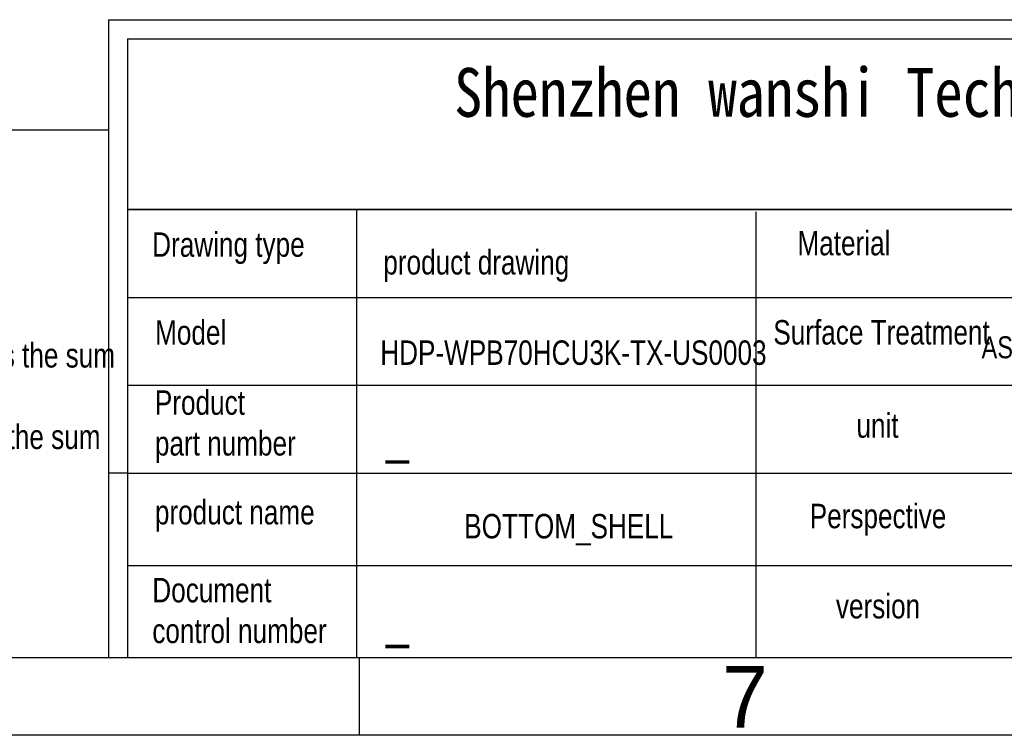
# Model space of a CAD drawing. Header units: millimetres. Extents: x 508 to 1261, y -60 to 468.
# Tile 25 of 49: x 1028 to 1145, y -60 to 25. Entities that reach past the tile are written whole.
import ezdxf
from ezdxf.enums import TextEntityAlignment as Align

# ---------------------------------------------------------------- set-up
doc = ezdxf.new("R2010")
doc.units = ezdxf.units.MM
doc.header["$LTSCALE"] = 16.335
doc.layers.add('图框层', color=7, linetype='CONTINUOUS')
doc.styles.add('3', font='txt')
doc.styles.get("Standard").update_dxf_attribs({"font": 'txt', "width": 0.85})
doc.styles.add('样式 1', font='txt', dxfattribs={"width": 0.8, "height": 4})

msp = doc.modelspace()

# ---------------------------------------------------------------- linework, layer by layer
at = {"layer": '图框层', "color": 0}
for p, q in [((1038.19955, 25.44476), (1038.19955, -50.57449)), ((1038.19955, 25.44476), (1251.83777, 25.44476)), ((1040.48193, 23.16238), (1040.48193, -50.57449)), ((1040.48193, 23.16238), (1251.83777, 23.16238)), ((1040.48193, 23.16238), (1251.16816, 23.16238)), ((1251.83777, 2.82693), (1040.48193, 2.82693)), ((1040.48193, 2.82693), (1251.83777, 2.82693)), ((1040.48193, 2.82693), (1251.83777, 2.82693)), ((1067.80717, -50.57449), (1067.80717, 2.82693)), ((1115.39239, -50.57449), (1115.39239, 2.56548)), ((1040.48193, -7.64394), (1251.83777, -7.64394)), ((1040.48193, -18.1148), (1251.83777, -18.1148)), ((1040.48193, -28.58567), (1038.19955, -28.58567)), ((1040.48193, -28.58567), (1251.83777, -28.58567)), ((1040.48193, -39.58008), (1251.83777, -39.58008)), ((1251.83777, -50.57449), (517.04018, -50.57449)), ((1068.13837, -59.8149), (1068.13837, -50.57449)), ((1261.07818, -59.8149), (507.79977, -59.8149))]:
    msp.add_line(p, q, dxfattribs=at)
msp.add_lwpolyline([(923.19197, 12.33844), (1038.19955, 12.33844), (1038.19955, -50.57449), (923.19197, -50.57449)], close=True, dxfattribs=at)

# ---------------------------------------------------------------- texts
at = {"layer": '图框层', "color": 0, "style": '样式 1', "width": 0.8}
msp.add_text('product drawing', height=2.9113344, dxfattribs=at).set_placement((1070.95628, -4.91539))
at = {"layer": '图框层', "color": 0, "style": '3'}
msp.add_text('7', height=7.34798, rotation=0, dxfattribs=at).set_placement((1114.06322, -55.22242), align=Align.MIDDLE)
at = {"layer": '图框层', "color": 0, "linetype": 'ByBlock', "insert": (1079.39268, 19.69536), "char_height": 5.8226688, "width": 188.1241734, "attachment_point": 1}
msp.add_mtext('{\\fFangSong|b0|i0|c134|p49;Shenzhen wanshi Technology Co., Ltd}', dxfattribs=at)
at = {"layer": '图框层', "color": 0, "attachment_point": 1, "style": '样式 1'}
for s, insert, char_height, width in [('Unmarked tolerances for linear dimensions:^J<0.5 ± 0.03>0.5~6 ± 0.05^J>6-30 ± 0.10>30-120 ± 0.15^JMake an upper deviation for the inclusive size (the deviation value is the sum of the upper and lower deviations);^JMake a lower deviation for the enclosed size (the deviation value is the sum of the upper and lower deviations);^JMake up and down deviations in length dimensions;^JAngle tolerance ∠ ± 0.5 °', (933.03638, 1.47218), 2.9113344, 106.6747695), ('Drawing type', (1043.41111, 0.11119), 2.9113344, 81.7633656), ('Material', (1120.30878, 0.28425), 2.911334, 81.7633656), ('Model', (1043.75776, -10.35968), 2.911334, 81.7633656), ('Surface Treatment', (1117.43882, -10.3458), 2.9113344, 81.7633656), ('HDP-WPB70HCU3K-TX-US0003', (1070.59379, -12.76717), 2.9113344, 81.7633656), ('Product \\Ppart number', (1043.73509, -18.71863), 2.9113344, 81.7633656), ('unit', (1127.34233, -21.45317), 2.911334, 81.7633656), ('_', (1071.29044, -21.57742), 4.56476, 81.7633656), ('product name', (1043.73509, -31.77913), 2.9113344, 81.7633656), ('Perspective', (1121.77476, -32.23328), 2.9113344, 81.7633656), ('Document \\Pcontrol number', (1043.4281, -41.06163), 2.9113344, 81.7633656), ('version', (1124.89616, -42.97206), 2.911334, 81.7633656), ('_', (1071.29044, -43.56623), 4.56476, 81.7633656)]:
    msp.add_mtext(s, dxfattribs=dict(at, insert=insert, char_height=char_height, width=width))
at = {"layer": '图框层', "color": 0, "style": '样式 1', "width": 0.8}
for tag, height, p in [('ASUS_POWDER_3342G_FINE_BLACK_SAND', 2.620201, (1172.16769, -13.58336)), ('BOTTOM_SHELL', 2.911334, (1093.06149, -34.8973))]:
    msp.add_attdef(tag, text='张兰桂', height=height, dxfattribs=at).set_placement(p, align=Align.MIDDLE_CENTER)

doc.saveas('drawing.dxf')
